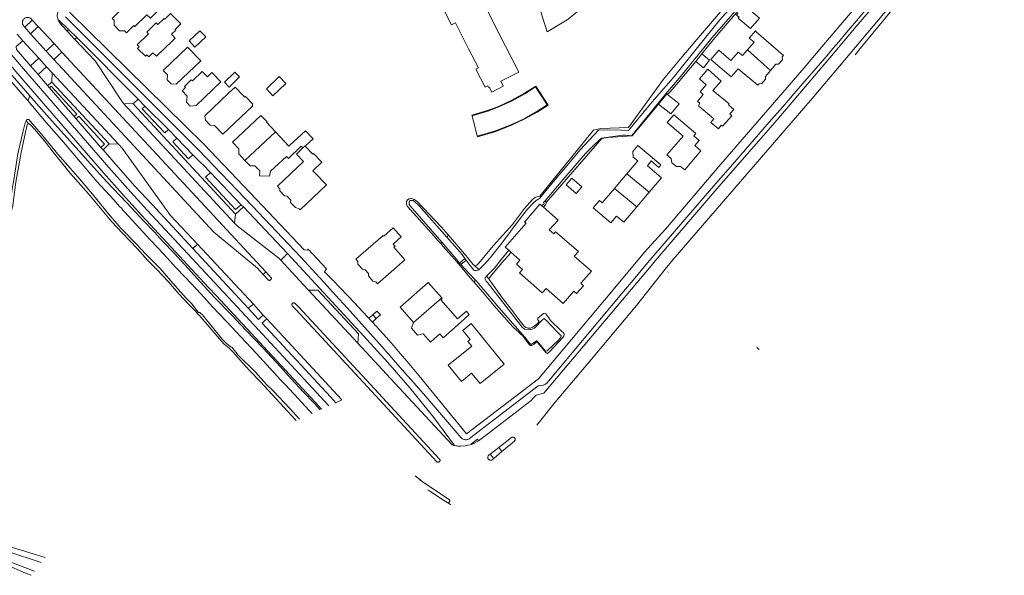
# Model space of a CAD drawing. Header units: metres. Extents: x 89888 to 94270, y 464165 to 468904.
# Tile 86 of 256: x 92212 to 92551, y 465511 to 465703. Entities that reach past the tile are written whole.
import ezdxf

# ---------------------------------------------------------------- set-up
doc = ezdxf.new("R2010")
doc.units = ezdxf.units.M
for name, color, linetype, lineweight in [('B_BEBOUWINGSGRENS_0', 251, 'CONTINUOUS', 13), ('B_TUSSENMUUR_0', 251, 'CONTINUOUS', 13), ('G_GRENS_ALGEMEEN_0', 251, 'CONTINUOUS', 13), ('K_KUNSTWERKGRENS_0', 251, 'CONTINUOUS', 13), ('K_KUNSTWERKGRENS_1', 251, 'CONTINUOUS', 13), ('T_CULTUURGRENS_0', 251, 'CONTINUOUS', 13), ('T_HEK_0', 251, 'CONTINUOUS', 13), ('V_WEGGRENS_0', 251, 'CONTINUOUS', 13), ('W_WALBESCHERMING_LIJN_0', 251, 'CONTINUOUS', 13), ('W_WATERGRENS_0', 251, 'CONTINUOUS', 13)]:
    doc.layers.add(name, color=color, linetype=linetype, lineweight=lineweight)

msp = doc.modelspace()

# ---------------------------------------------------------------- linework, layer by layer
at = {"layer": 'B_BEBOUWINGSGRENS_0'}
for p, q in [((92249.16, 465698.13), (92251.67, 465700.59)), ((92272.72, 465693.13), (92276.43, 465696.66)), ((92462.56, 465692.2), (92460.84, 465690.25)), ((92444.83, 465688.23), (92446.91, 465690.82)), ((92282.92, 465681.08), (92284.53, 465679.45)), ((92313.18, 465656.34), (92310.61, 465659.11)), ((92446.6, 465657.47), (92444.48, 465659.29)), ((92402.19, 465648.06), (92400.25, 465645.75)), ((92421.11, 465649.62), (92416.85, 465644.58)), ((92424.59, 465638.22), (92428.85, 465643.26)), ((92391.94, 465638.52), (92392.45, 465638.08)), ((92381.32, 465622.63), (92380.59, 465623.27)), ((92328.06, 465620.19), (92328.7, 465619.47)), ((92370.71, 465577.45), (92378.98, 465584.16))]:
    msp.add_line(p, q, dxfattribs=at)
for points in [[(92404.57, 465750), (92404.51, 465750.07), (92393.74, 465759.65), (92389.59, 465763.12), (92384.6, 465767.11), (92377.4, 465772.53), (92377.04, 465772.8), (92367.56, 465780.14), (92362.64, 465764.86), (92378.96, 465750), (92403.2, 465727.92), (92393.82, 465717.62), (92389.25, 465712.6), (92393.78, 465698.43), (92400.61, 465702.6), (92405.7, 465706.55), (92410.2, 465710.59), (92415.4, 465716.09), (92419.13, 465720.74)], [(92251.67, 465700.59), (92252.04, 465700.21), (92256.2, 465704.32), (92257.43, 465703.12), (92260, 465705.63), (92260.02, 465705.65), (92258.48, 465707.23), (92259.5, 465708.25), (92259.24, 465708.51), (92260.98, 465710.19), (92256.53, 465714.7), (92253.75, 465711.94), (92253.53, 465712.16), (92250.49, 465709.15), (92250.13, 465709.51), (92247.03, 465706.44), (92247.38, 465706.1), (92244.32, 465703.06), (92244.91, 465702.44), (92244.91, 465700.67), (92246.75, 465698.78), (92248.54, 465698.75), (92249.16, 465698.13)], [(92358.54, 465705.33), (92360.85, 465700.78), (92362.21, 465701.48), (92366.75, 465692.63), (92370.15, 465686), (92369.27, 465685.55), (92372.43, 465679.35), (92373.32, 465679.81), (92373.62, 465679.23), (92373.88, 465679.37), (92374.73, 465677.72), (92378.69, 465679.75), (92377.85, 465681.4), (92384.06, 465684.58), (92377.19, 465697.98), (92372.65, 465706.84)], [(92461.1, 465707.34), (92461.35, 465707.15), (92461.62, 465707.43), (92466.73, 465703.16), (92463.66, 465699.53), (92459.38, 465703.13), (92459.73, 465703.48), (92458.8, 465704.17), (92459.26, 465704.79), (92458.99, 465705.03)], [(92267.82, 465701.15), (92264.28, 465704.73), (92262.33, 465702.8), (92262.1, 465703.04), (92259.98, 465700.95), (92259.44, 465701.5), (92256.17, 465698.27), (92256.73, 465697.7), (92252.87, 465693.91), (92253.54, 465693.24), (92253.02, 465692.73), (92255.7, 465690.02), (92256.2, 465690.52), (92256.86, 465689.85), (92258.27, 465691.24), (92259.45, 465690.04)], [(92259.45, 465690.04), (92260.96, 465691.53), (92261.04, 465691.45), (92265.95, 465696.3), (92264.69, 465697.59), (92266.1, 465698.98), (92265.86, 465699.21), (92267.82, 465701.15)], [(92276.43, 465696.66), (92274.38, 465698.82), (92270.67, 465695.28), (92272.72, 465693.13)], [(92470.55, 465685.17), (92472.34, 465687.26), (92473.31, 465687.34), (92474.62, 465688.81), (92474.54, 465689.8), (92474.96, 465690.32), (92465.64, 465698.47), (92465.31, 465698.76), (92463.2, 465696.28), (92464.87, 465694.85), (92462.56, 465692.2)], [(92266.31, 465680.41), (92274.74, 465688.45), (92270.21, 465693.21), (92261.77, 465685.18)], [(92460.84, 465690.25), (92459.41, 465691.39), (92458.71, 465690.59), (92456.93, 465688.57), (92455.33, 465689.92), (92452.71, 465692.12), (92450.01, 465688.88), (92457.05, 465682.96), (92459.42, 465685.71), (92466.16, 465680.05), (92466.61, 465680.55), (92467.57, 465680.63), (92468.85, 465682.13), (92468.79, 465683.11), (92470.55, 465685.17)], [(92446.91, 465690.82), (92449.61, 465688.64), (92447.53, 465686.06), (92444.83, 465688.23)], [(92261.77, 465685.18), (92263.29, 465683.59), (92263.19, 465681.95), (92264.57, 465680.5), (92266.31, 465680.41)], [(92448.93, 465685.59), (92446.11, 465682.23), (92448.37, 465680.2), (92446.29, 465677.74), (92447.39, 465676.92), (92445.47, 465674.43), (92446.27, 465673.9), (92445.72, 465673.06), (92445.93, 465672.87), (92445.88, 465672.81), (92451.08, 465668.48)], [(92451.08, 465668.48), (92450.05, 465667.25), (92452.63, 465665.11), (92453.62, 465666.3), (92454.07, 465665.96), (92457.2, 465669.57), (92456.49, 465670.2), (92457.87, 465671.75), (92456.07, 465673.32), (92456.36, 465673.68), (92450.74, 465678.23), (92453.6, 465681.46), (92448.93, 465685.59)], [(92273.09, 465673.1), (92281.61, 465681.27), (92278.56, 465684.45), (92277.01, 465682.96), (92275.25, 465684.8), (92271.85, 465681.55), (92271.47, 465681.95), (92269.09, 465679.67), (92269.47, 465679.26), (92268.28, 465678.12)], [(92284.53, 465679.45), (92288.07, 465682.94), (92286.47, 465684.57), (92282.92, 465681.08)], [(92303.96, 465680.7), (92301.7, 465683.05), (92297.27, 465678.79)], [(92292.35, 465673.23), (92292.62, 465673.5), (92290.07, 465676.19), (92289.79, 465675.93), (92289.6, 465676.14), (92286.51, 465679.38), (92284.25, 465677.28), (92276.08, 465669.54), (92276.31, 465668.03), (92277.97, 465666.28), (92279.39, 465666.24), (92279.53, 465666.09), (92282.29, 465663.17)], [(92297.27, 465678.79), (92299.53, 465676.44), (92303.96, 465680.7)], [(92268.28, 465678.12), (92270.05, 465676.28), (92269.76, 465674.27), (92271.07, 465672.9), (92273.09, 465673.1)], [(92432.05, 465673.59), (92434.93, 465677.09), (92435.17, 465676.89)], [(92435.17, 465676.89), (92439.09, 465673.67), (92436.21, 465670.17), (92432.05, 465673.59)], [(92282.29, 465663.17), (92292.62, 465672.94), (92292.35, 465673.23)], [(92300.35, 465664.07), (92297.36, 465667.3), (92297.51, 465667.46), (92295.36, 465669.67), (92285.59, 465660.49), (92287.81, 465658.14), (92287.77, 465656.41), (92289.9, 465654.21)], [(92444.48, 465659.29), (92445.97, 465661.04), (92444.14, 465662.6), (92444.86, 465663.43), (92437.25, 465669.93), (92434.98, 465667.26), (92440.45, 465662.59), (92434.94, 465656.12), (92436.42, 465654.86), (92436.64, 465653.42), (92438.16, 465652.12), (92439.61, 465652.13), (92441.02, 465650.93), (92446.6, 465657.47)], [(92310.61, 465659.11), (92313.3, 465661.61), (92310.71, 465664.41), (92305.37, 465659.46), (92304.97, 465659.08), (92300.35, 465664.07)], [(92289.9, 465654.21), (92291.69, 465652.35), (92293.24, 465652.39), (92295.01, 465650.64), (92294.91, 465648.91), (92298.35, 465648.83), (92298.72, 465650.51), (92304.22, 465655.49), (92304.86, 465654.81), (92309.2, 465659.11), (92309.83, 465658.53)], [(92309.83, 465658.53), (92307.59, 465656.33), (92310.03, 465653.78), (92301.1, 465645.3), (92301.92, 465644.45), (92301.84, 465643.68), (92303.5, 465641.97), (92304.36, 465641.9), (92305, 465641.22), (92305.65, 465640.55), (92305.6, 465639.73), (92307.25, 465638.04), (92308.48, 465637.59), (92308.9, 465637.16), (92317.9, 465645.76), (92314.06, 465649.77), (92313.21, 465650.66), (92316.32, 465653.63), (92313.47, 465656.62), (92313.18, 465656.34)], [(92428.25, 465652.32), (92429.51, 465654), (92432.1, 465651.78), (92432.88, 465652.66), (92427.8, 465656.91), (92424.95, 465659.32), (92423.21, 465657.25), (92423.37, 465655.32), (92424.88, 465654.09), (92421.11, 465649.62)], [(92428.85, 465643.26), (92433.07, 465648.25), (92428.25, 465652.32)], [(92400.25, 465645.75), (92403.72, 465642.84), (92405.66, 465645.15), (92402.19, 465648.06)], [(92416.85, 465644.58), (92412.62, 465639.58), (92411.7, 465640.36), (92409.6, 465637.88), (92415.67, 465632.74), (92417.6, 465635.03), (92420.11, 465632.92), (92424.59, 465638.22)], [(92386.49, 465632.56), (92385.95, 465632.99), (92391.29, 465639.09), (92391.94, 465638.52)], [(92392.45, 465638.08), (92397.49, 465633.66), (92394.47, 465630.29), (92396.06, 465628.98)], [(92328.7, 465619.47), (92328.73, 465618.51), (92330.32, 465616.73), (92331.2, 465616.61), (92332.39, 465615.26), (92332.34, 465614.45), (92333.89, 465612.68), (92334.83, 465612.48), (92335.49, 465611.73), (92344.88, 465619.98), (92341.08, 465624.31), (92341.48, 465624.66), (92340.8, 465625.43), (92343.6, 465627.89), (92340.87, 465631.01), (92337.6, 465628.14), (92337.38, 465628.38), (92328.06, 465620.19)], [(92380.59, 465623.27), (92379.32, 465624.4), (92386.49, 465632.56)], [(92396.06, 465628.98), (92396.68, 465629.68), (92404.49, 465622.81), (92403.1, 465621.24), (92408.96, 465616.09), (92405.29, 465611.92), (92406.27, 465611.06), (92403.9, 465608.36), (92402.97, 465609.17), (92399.32, 465605.02), (92393.45, 465610.18), (92392.06, 465608.6), (92384.21, 465615.5), (92385.25, 465616.69), (92383.19, 465618.5), (92384.42, 465619.91), (92381.32, 465622.63)], [(92357.56, 465606.94), (92352.92, 465612.21), (92343.24, 465603.7), (92347.81, 465598.46)], [(92347.81, 465598.46), (92347.09, 465596.51), (92349.16, 465594.12), (92351.05, 465594.53), (92351.21, 465594.56), (92351.31, 465594.45), (92353.68, 465591.71), (92356.87, 465594.51), (92358.03, 465593.19), (92363.96, 465598.41), (92366.97, 465601.19), (92366, 465602.29), (92363, 465599.65), (92357.18, 465606.26), (92357.73, 465606.74), (92357.56, 465606.94)], [(92378.98, 465584.16), (92367.66, 465598.1), (92364.74, 465595.73), (92367.32, 465592.54), (92366.55, 465591.92), (92367.83, 465590.35), (92359.71, 465583.77), (92364.27, 465578.15), (92367.81, 465581.03), (92370.71, 465577.45)]]:
    msp.add_lwpolyline(points, dxfattribs=at)
at = {"layer": 'B_TUSSENMUUR_0'}
for p, q in [((92462.56, 465692.2), (92470.55, 465685.17)), ((92289.9, 465654.21), (92300.35, 465664.07)), ((92428.85, 465643.26), (92421.11, 465649.62)), ((92416.85, 465644.58), (92424.59, 465638.22)), ((92357.56, 465606.94), (92347.81, 465598.46))]:
    msp.add_line(p, q, dxfattribs=at)
msp.add_lwpolyline([(92309.83, 465658.53), (92310.54, 465659.19), (92310.61, 465659.11)], dxfattribs=at)
at = {"layer": 'G_GRENS_ALGEMEEN_0'}
for p, q in [((92393.4, 465639.67), (92393.42, 465639.36)), ((92332.5, 465599.88), (92333.88, 465601.12)), ((92335.05, 465599.79), (92333.68, 465598.59))]:
    msp.add_line(p, q, dxfattribs=at)
for points in [[(92391.19, 465641.86), (92409.68, 465664.59), (92412.26, 465665.23), (92421.77, 465665.52), (92431.37, 465678.84), (92433.78, 465682.15), (92440.03, 465689.69), (92446.42, 465697.23), (92453.29, 465705.34)], [(92458.99, 465705.03), (92457.01, 465702.87), (92450.86, 465695.64), (92446.91, 465690.82)], [(92444.83, 465688.23), (92438.77, 465680.99), (92436.01, 465677.84), (92435.17, 465676.89)], [(92369.76, 465662.56), (92369.82, 465662.34), (92376.1, 465664.18), (92381.32, 465666.21), (92385.91, 465668.37), (92390.32, 465670.84), (92394.12, 465673.22), (92389.86, 465679.77), (92386.02, 465677.32), (92381.61, 465674.93), (92377.09, 465672.8), (92373.59, 465671.5), (92367.93, 465669.72), (92367.99, 465669.48)], [(92432.05, 465673.59), (92423.03, 465662.6), (92414.64, 465662.04), (92412.52, 465661.73), (92393.4, 465639.67)], [(92357.17, 465625.6), (92356.23, 465626.67), (92354.03, 465629.15), (92345.66, 465638.48), (92345.38, 465639.24), (92345.39, 465640.04), (92345.74, 465640.67), (92346.39, 465640.98), (92347.15, 465641.07), (92348, 465640.75)], [(92368.76, 465618.01), (92369.18, 465617.98), (92369.57, 465618.16), (92370.32, 465618.87), (92375.21, 465624.81), (92381.88, 465632.2), (92385.94, 465637.64), (92388.73, 465640.78), (92389.64, 465641.49), (92390.42, 465641.82), (92391.19, 465641.86)], [(92348, 465640.75), (92348.97, 465640.2), (92357.42, 465631.29), (92359.86, 465628.43)], [(92393.42, 465639.36), (92393.21, 465638.9), (92392.45, 465638.08)], [(92359.86, 465628.43), (92365.32, 465622.04), (92368.32, 465618.35), (92368.76, 465618.01)], [(92368.54, 465612.39), (92368.2, 465612.79), (92366.1, 465615.16), (92364.02, 465617.79), (92361.9, 465620.23), (92358.06, 465624.58), (92357.17, 465625.6)], [(92381.32, 465622.63), (92380.63, 465621.65), (92378.84, 465619.73)], [(92378.84, 465619.73), (92374.66, 465614.77), (92373.87, 465613.72), (92373.84, 465613.54), (92373.88, 465613.34)], [(92378.44, 465606.82), (92381.43, 465602.99), (92384.5, 465598.92), (92385.37, 465597.8), (92385.98, 465597.07), (92386.39, 465596.73), (92386.91, 465596.57), (92387.27, 465596.52), (92387.98, 465596.54), (92388.89, 465596.89), (92390.23, 465597.91), (92391.02, 465598.79), (92390.93, 465599.06), (92390.61, 465599.31), (92390.44, 465599.59), (92390.54, 465599.88), (92392.45, 465601.59), (92392.87, 465601.66), (92393.29, 465601.45), (92394.36, 465600.02), (92394.94, 465599.15), (92398.6, 465595.57), (92399.4, 465594.83), (92399.62, 465594.51), (92399.62, 465594.16), (92399.49, 465593.82), (92399.19, 465593.33), (92394.57, 465588.33), (92394.15, 465587.96), (92393.92, 465587.82), (92393.68, 465587.84), (92393.46, 465588.02), (92390.44, 465591.51), (92390.29, 465591.69), (92389.97, 465591.64), (92389.25, 465591.03), (92388.54, 465590.57), (92388.22, 465590.48), (92387.95, 465590.58), (92387.65, 465590.75), (92385.21, 465594.03), (92384.64, 465594.47), (92384, 465595.1), (92383.18, 465595.8), (92382.12, 465596.85), (92380.79, 465598.26), (92375.59, 465604.18), (92371.52, 465608.95), (92368.54, 465612.39)], [(92373.88, 465613.34), (92373.92, 465613.15), (92374.71, 465611.92), (92378.44, 465606.82)]]:
    msp.add_lwpolyline(points, dxfattribs=at)
at = {"layer": 'K_KUNSTWERKGRENS_0'}
msp.add_line((92335.05, 465599.79), (92333.88, 465601.12), dxfattribs=at)
msp.add_lwpolyline([(92333.88, 465601.12), (92335.28, 465602.38), (92336.48, 465601.06), (92335.05, 465599.79)], dxfattribs=at)
at = {"layer": 'K_KUNSTWERKGRENS_1'}
for p, q in [((92365.52, 465620.48), (92363.61, 465618.9)), ((92363.61, 465618.9), (92364.12, 465618.35)), ((92364.12, 465618.35), (92365.95, 465619.91)), ((92365.95, 465619.91), (92365.52, 465620.48))]:
    msp.add_line(p, q, dxfattribs=at)
at = {"layer": 'T_CULTUURGRENS_0'}
for p, q in [((92215.25, 465674.77), (92215.93, 465676.45)), ((92215.53, 465666.84), (92214.66, 465667.79)), ((92391.19, 465641.86), (92391.66, 465641.79)), ((92393.06, 465640.31), (92393.4, 465639.67)), ((92359.86, 465628.43), (92359.27, 465627.78)), ((92357.58, 465626.02), (92357.17, 465625.6)), ((92368.76, 465618.01), (92370.29, 465616.66)), ((92372.92, 465614.35), (92373.88, 465613.34)), ((92369.17, 465612.97), (92368.54, 465612.39)), ((92323.2, 465571.79), (92321.14, 465570.86))]:
    msp.add_line(p, q, dxfattribs=at)
for points in [[(92215.53, 465666.84), (92215.41, 465666.79), (92215.19, 465666.64), (92215.09, 465666.47), (92214.53, 465663.93), (92213.04, 465656.91), (92211.21, 465646.73), (92210.09, 465638.8), (92209.57, 465636.31), (92209.14, 465634.88), (92206.64, 465628.36), (92204, 465623.07), (92203.05, 465621.64), (92202.69, 465621.19), (92202.32, 465620.79), (92201.83, 465620.42), (92201.15, 465620.09), (92200.71, 465619.97), (92199.16, 465619.66), (92186.79, 465618.59)], [(92295.09, 465578.12), (92291.63, 465581.84), (92289.05, 465584.6), (92285.88, 465588.24), (92284.47, 465589.56), (92282.78, 465591), (92281.81, 465591.97), (92278.94, 465595.35), (92276.28, 465598.5), (92275.38, 465599.46), (92274.7, 465600.28), (92274.29, 465600.83), (92273.82, 465601.25), (92273.21, 465601.97), (92270.75, 465604.55), (92267.02, 465608.42), (92263.59, 465612.39), (92259.57, 465616.64), (92256.45, 465619.87), (92252.8, 465623.85), (92247.84, 465629.14), (92244.13, 465633.1), (92240.7, 465637.25), (92236.16, 465642.68), (92229.99, 465649.69), (92224.48, 465656.41), (92220.84, 465661.08), (92217.61, 465664.94), (92216.17, 465666.48), (92215.73, 465666.82), (92215.53, 465666.84)], [(92307.51, 465564.7), (92307.35, 465564.87), (92295.09, 465578.12)], [(92205.16, 465517.39), (92205.14, 465518.12), (92205.38, 465519.26), (92205.86, 465520.33), (92206.71, 465521.07), (92207.83, 465521.39), (92208.87, 465521.37), (92221.2, 465517.6), (92221.2, 465517.6)], [(92216.43, 465511.47), (92216.42, 465511.47), (92214.43, 465512.23), (92206.86, 465515.59), (92205.79, 465516.35), (92205.38, 465516.95), (92205.16, 465517.39)]]:
    msp.add_lwpolyline(points, dxfattribs=at)
at = {"layer": 'T_HEK_0'}
msp.add_line((92466.66, 465589.11), (92465.77, 465589.87), dxfattribs=at)
at = {"layer": 'V_WEGGRENS_0'}
for p, q in [((92214.2, 465700.06), (92216.8, 465702.49)), ((92218.88, 465700.29), (92216.8, 465702.49)), ((92214.2, 465700.06), (92216.23, 465697.77)), ((92216.23, 465697.77), (92218.88, 465700.29)), ((92218.88, 465700.29), (92224.31, 465694.41)), ((92228.79, 465698.71), (92229.26, 465699.19)), ((92231.47, 465695.83), (92228.79, 465698.71)), ((92232.09, 465696.46), (92229.26, 465699.19)), ((92213.61, 465695.38), (92211.56, 465697.68)), ((92213.61, 465695.38), (92219.04, 465689.37)), ((92221.58, 465691.81), (92216.23, 465697.77)), ((92231.47, 465695.83), (92232.09, 465696.46)), ((92232.09, 465696.46), (92253.18, 465675.32)), ((92224.31, 465694.41), (92221.58, 465691.81)), ((92221.58, 465691.81), (92224.24, 465688.89)), ((92226.99, 465691.49), (92224.31, 465694.41)), ((92501.39, 465692.67), (92499.67, 465690.56)), ((92219.04, 465689.37), (92216.2, 465686.68)), ((92221.71, 465686.43), (92219.04, 465689.37)), ((92224.24, 465688.89), (92226.99, 465691.49)), ((92226.99, 465691.49), (92297.09, 465615.87)), ((92216.2, 465686.68), (92218.78, 465683.72)), ((92218.78, 465683.72), (92221.71, 465686.43)), ((92221.71, 465686.43), (92223.7, 465684.29)), ((92222.02, 465679.98), (92218.78, 465683.72)), ((92223.7, 465684.29), (92223.48, 465681.17)), ((92246.39, 465659.79), (92223.7, 465684.29)), ((92223.48, 465681.17), (92222.02, 465679.98)), ((92222.02, 465679.98), (92222.72, 465679.14)), ((92222.72, 465679.14), (92223.27, 465679.68)), ((92231.2, 465669.33), (92222.72, 465679.14)), ((92223.48, 465681.17), (92243.22, 465659.86)), ((92253.18, 465675.32), (92251.43, 465673.66)), ((92255.54, 465672.91), (92253.18, 465675.32)), ((92286.34, 465632.63), (92248.14, 465673.8)), ((92251.43, 465673.66), (92248.14, 465673.8)), ((92251.43, 465673.66), (92286.6, 465635.75)), ((92255.54, 465672.91), (92263.58, 465664.78)), ((92231.2, 465669.33), (92231.88, 465668.54)), ((92231.88, 465668.54), (92232.78, 465669.37)), ((92240.42, 465658.66), (92231.88, 465668.54)), ((92373.67, 465671.29), (92367.99, 465669.48)), ((92367.99, 465669.48), (92369.76, 465662.56)), ((92266.45, 465661.87), (92263.58, 465664.78)), ((92266.45, 465661.87), (92272, 465656.17)), ((92240.42, 465658.66), (92241.12, 465657.86)), ((92241.12, 465657.86), (92243.22, 465659.86)), ((92243.22, 465659.86), (92246.39, 465659.79)), ((92278.05, 465649.99), (92288.62, 465638.97)), ((92286.6, 465635.75), (92289.37, 465638.21)), ((92289.37, 465638.21), (92288.62, 465638.97)), ((92289.37, 465638.21), (92304.52, 465622.18)), ((92286.34, 465632.63), (92286.6, 465635.75)), ((92273.55, 465625.38), (92271.95, 465623.87)), ((92273.55, 465625.38), (92292.78, 465604.8)), ((92291.02, 465603.32), (92271.95, 465623.87)), ((92304.52, 465622.18), (92302.2, 465619.94)), ((92297.09, 465615.87), (92296.14, 465614.97)), ((92435.36, 465615.91), (92435.2, 465615.7)), ((92280.02, 465607.73), (92277.42, 465610.53)), ((92286.11, 465601.17), (92280.02, 465607.73)), ((92328.75, 465591.29), (92311.75, 465609.62)), ((92291.02, 465603.32), (92292.78, 465604.8)), ((92292.78, 465604.8), (92296.16, 465600.95)), ((92297.37, 465599.66), (92296.16, 465600.95)), ((92297.37, 465599.66), (92323.2, 465571.79)), ((92321.14, 465570.86), (92321.14, 465570.86)), ((92323.2, 465571.79), (92323.2, 465571.79)), ((92316.25, 465568.65), (92316.25, 465568.65)), ((92318.73, 465569.81), (92318.76, 465569.78)), ((92366.5, 465556.22), (92367.73, 465556.51)), ((92367.74, 465556.73), (92367.73, 465556.51)), ((92377.2, 465555.42), (92374.13, 465553.12)), ((92374.13, 465553.12), (92375.38, 465551.62)), ((92375.38, 465551.62), (92378.23, 465554.1)), ((92377.2, 465555.42), (92378.23, 465554.1)), ((92349.99, 465544.44), (92349.79, 465544.19)), ((92357.22, 465537.92), (92359.68, 465536.4))]:
    msp.add_line(p, q, dxfattribs=at)
for points in [[(92547.12, 465771), (92547.27, 465770.59), (92547.4, 465770.17), (92547.5, 465769.74), (92547.59, 465769.31), (92547.65, 465768.88), (92547.69, 465768.44), (92547.71, 465768.01), (92547.7, 465767.57), (92547.67, 465767.13), (92547.62, 465766.7), (92547.54, 465766.26), (92547.45, 465765.84), (92547.32, 465765.41), (92547.18, 465765), (92535.33, 465750), (92529.35, 465742.42), (92511.56, 465720.65), (92500, 465707.1), (92487.49, 465692.42)], [(92489.95, 465690.3), (92491.97, 465692.66), (92493.98, 465695.03), (92495.99, 465697.39), (92498, 465699.76), (92500, 465702.14), (92503.83, 465706.69), (92507.66, 465711.25), (92511.47, 465715.83), (92515.27, 465720.41), (92519.07, 465725), (92520.4, 465726.77), (92528.65, 465736.78), (92536.27, 465746.12), (92539.37, 465750), (92547.34, 465759.98), (92547.81, 465760.59), (92548.28, 465761.22), (92548.74, 465761.85), (92549.19, 465762.48), (92549.63, 465763.12)], [(92490.89, 465689.49), (92500, 465700.22), (92520.22, 465724.04), (92537.43, 465745.17), (92541.28, 465750), (92547.03, 465757.23), (92547.72, 465758.02), (92548.38, 465758.82), (92549.03, 465759.64), (92549.66, 465760.47), (92550.28, 465761.32), (92550.87, 465762.18)], [(92494.23, 465686.61), (92524.76, 465722.95), (92530.91, 465730.09), (92539.96, 465739.29)], [(92531.83, 465729.31), (92512.2, 465705.93), (92501.39, 465692.67)], [(92293.91, 465640.72), (92275.85, 465659.67), (92229.67, 465705.1), (92230.78, 465709)], [(92225.9, 465702.15), (92225.76, 465702.44), (92225.65, 465702.74), (92225.55, 465703.04), (92225.47, 465703.35), (92225.4, 465703.66), (92225.35, 465703.98), (92225.32, 465704.28), (92225.67, 465705.5)], [(92213.97, 465702.92), (92213.83, 465702.77), (92213.71, 465702.61), (92213.61, 465702.45), (92213.53, 465702.26), (92213.46, 465702.08), (92213.43, 465701.88), (92213.41, 465701.68), (92213.41, 465701.48), (92213.43, 465701.29), (92213.48, 465701.09), (92213.55, 465700.91), (92213.64, 465700.73), (92213.74, 465700.56), (92213.87, 465700.41), (92214.2, 465700.06)], [(92216.8, 465702.49), (92216.48, 465702.87), (92216.33, 465703.01), (92216.17, 465703.12), (92216, 465703.22), (92215.82, 465703.3), (92215.62, 465703.36), (92215.43, 465703.39), (92215.23, 465703.41), (92215.03, 465703.4), (92214.84, 465703.37), (92214.65, 465703.32), (92214.46, 465703.25), (92214.28, 465703.16), (92214.12, 465703.05), (92213.97, 465702.92)], [(92229.26, 465699.19), (92226.1, 465702.32), (92225.92, 465702.3), (92225.9, 465702.15)], [(92225.9, 465702.15), (92226.06, 465701.83), (92226.25, 465701.52), (92226.46, 465701.21), (92226.69, 465700.92), (92226.93, 465700.65), (92227.19, 465700.4), (92227.47, 465700.15), (92228.79, 465698.71)], [(92228.22, 465703.64), (92273.8, 465657.92), (92292.54, 465638.47), (92308.96, 465621.04), (92313.01, 465616.66), (92317.05, 465612.27), (92321.07, 465607.87), (92325.08, 465603.45), (92329.07, 465599.02), (92333.05, 465594.57), (92337.01, 465590.11), (92340.96, 465585.64), (92344.89, 465581.15), (92348.8, 465576.66), (92352.71, 465572.14), (92364.16, 465558.77), (92364.33, 465558.62), (92364.52, 465558.48), (92364.72, 465558.37), (92364.93, 465558.28), (92365.14, 465558.2), (92365.37, 465558.15), (92365.59, 465558.12), (92365.82, 465558.11), (92366.05, 465558.13), (92366.27, 465558.16), (92366.5, 465558.22), (92366.71, 465558.3), (92366.92, 465558.4), (92367.11, 465558.52)], [(92193.95, 465700.05), (92198.59, 465695.98), (92204.22, 465689.85), (92210.73, 465682.47), (92215.93, 465676.45)], [(92277.42, 465610.53), (92254.44, 465635.29), (92247.78, 465642.54), (92241.27, 465649.92), (92211.8, 465684.02), (92206, 465690.83), (92200.33, 465697.75), (92199.4, 465698.92)], [(92318.73, 465569.81), (92288.67, 465602.2), (92256.28, 465637.13), (92249.66, 465644.37), (92243.17, 465651.72), (92213.81, 465685.68), (92207.81, 465692.72), (92201.95, 465699.89), (92201.41, 465700.55)], [(92216.2, 465686.68), (92211.35, 465692.33), (92211.32, 465693.36), (92213.61, 465695.38)], [(92248.14, 465673.8), (92247.31, 465674.87), (92238.39, 465688.43), (92231.47, 465695.83)], [(92487.49, 465692.42), (92482.06, 465686.06), (92453.47, 465652.88), (92434.4, 465630.55), (92428.37, 465623.94), (92427.33, 465622.7)], [(92296.14, 465614.97), (92294.21, 465617.13), (92279.22, 465629.53), (92224.24, 465688.89)], [(92489.95, 465690.3), (92486.16, 465685.88), (92482.37, 465681.46), (92478.56, 465677.06), (92474.74, 465672.66), (92470.92, 465668.27), (92455.92, 465651.09), (92450.91, 465645.39), (92445.95, 465639.65), (92429.76, 465620.64)], [(92490.89, 465689.49), (92472.05, 465667.29), (92452.05, 465644.41), (92430.9, 465619.67)], [(92494.23, 465686.61), (92484.19, 465674.67), (92436.92, 465620.04), (92434.32, 465616.76)], [(92223.27, 465679.68), (92232.08, 465670.14), (92231.2, 465669.33)], [(92369.76, 465662.56), (92376.02, 465664.39), (92381.22, 465666.41), (92385.83, 465668.55), (92390.19, 465671.03), (92393.82, 465673.29), (92389.79, 465679.49), (92386.12, 465677.12), (92381.7, 465674.74), (92377.15, 465672.58), (92373.67, 465671.29)], [(92215.93, 465676.45), (92217.44, 465674.7), (92224.45, 465666.74), (92230.88, 465659.66), (92236.87, 465652.99), (92242.43, 465646.81), (92249.15, 465639.73), (92255.31, 465633.19), (92258.83, 465629.54), (92261.68, 465626.31), (92265.58, 465622.29), (92270.35, 465616.98)], [(92263.58, 465664.78), (92262.35, 465663.63), (92254.62, 465671.98), (92255.54, 465672.91)], [(92232.78, 465669.37), (92241.67, 465659.8), (92240.42, 465658.66)], [(92272, 465656.17), (92270.52, 465654.79), (92265.1, 465660.64), (92266.45, 465661.87)], [(92271.95, 465623.87), (92257.98, 465638.98), (92252.09, 465645.38), (92246.32, 465651.88), (92241.12, 465657.86)], [(92246.39, 465659.79), (92247.65, 465658.39), (92264.32, 465635.25), (92273.55, 465625.38)], [(92278.05, 465649.99), (92275.51, 465652.63), (92274.74, 465653.36), (92272, 465656.17)], [(92288.62, 465638.97), (92286.7, 465637.36), (92276.38, 465648.47), (92278.05, 465649.99)], [(92332.5, 465599.88), (92330.06, 465602.51), (92327.61, 465605.13), (92325.15, 465607.74), (92322.66, 465610.32), (92320.17, 465612.9), (92317.65, 465615.45), (92317.25, 465615.88), (92317.9, 465616.92), (92311.68, 465623.61), (92311.41, 465623.37), (92310.3, 465623.39), (92293.91, 465640.72)], [(92302.2, 465619.94), (92301.85, 465620.23), (92301.54, 465620.56), (92287.28, 465631.71), (92286.79, 465632.14), (92286.34, 465632.63)], [(92304.52, 465622.18), (92330.8, 465593.77), (92338.98, 465584.63), (92346.52, 465575.93), (92354.81, 465565.77), (92361.92, 465556.13)], [(92427.33, 465622.7), (92413.43, 465606.14), (92390.81, 465579.11), (92366.08, 465560.16)], [(92393.6, 465577.56), (92403.01, 465588.81), (92403.51, 465589.42), (92419.46, 465608.45), (92423.87, 465613.7), (92428.3, 465618.93), (92429.76, 465620.64)], [(92311.75, 465609.62), (92309.93, 465611.53), (92306.06, 465615.7), (92302.2, 465619.94)], [(92430.9, 465619.67), (92429.45, 465617.96), (92392.67, 465574.12), (92390.01, 465573.5)], [(92270.35, 465616.98), (92274.66, 465612.27), (92279.49, 465607.08), (92285.43, 465600.92), (92290.16, 465595.81), (92296.21, 465589.62), (92301.98, 465583.25), (92305.93, 465578.95), (92310.04, 465574.51), (92313.63, 465570.69), (92315.79, 465568.44)], [(92296.14, 465614.97), (92297.9, 465613.07), (92297.97, 465613.01), (92298.06, 465612.96), (92298.15, 465612.92), (92298.25, 465612.91), (92298.35, 465612.92), (92298.44, 465612.95), (92298.53, 465613), (92298.61, 465613.06)], [(92298.61, 465613.06), (92298.82, 465613.25), (92298.89, 465613.32), (92298.95, 465613.41), (92298.99, 465613.5), (92299, 465613.6), (92298.99, 465613.71), (92298.95, 465613.8), (92298.89, 465613.85), (92297.09, 465615.87)], [(92390.26, 465563.11), (92391.18, 465564.32), (92396.48, 465571.02), (92407.84, 465584.42), (92424.48, 465604.32), (92434.32, 465616.76)], [(92328.75, 465591.29), (92328.91, 465594.53), (92314.95, 465609.6), (92311.75, 465609.62)], [(92356.78, 465551.48), (92356.85, 465551.39), (92356.9, 465551.28), (92356.93, 465551.17), (92356.94, 465551.06), (92356.94, 465550.95), (92356.91, 465550.84), (92356.87, 465550.73), (92356.81, 465550.63), (92356.74, 465550.54), (92356.65, 465550.47), (92356.55, 465550.41), (92356.44, 465550.38), (92356.33, 465550.35), (92356.21, 465550.35), (92356.1, 465550.37), (92355.99, 465550.4), (92355.89, 465550.46), (92355.8, 465550.53), (92330.53, 465577.88), (92307.48, 465602.8), (92306.18, 465604.12), (92306.12, 465604.23), (92306.07, 465604.34), (92306.04, 465604.47), (92306.04, 465604.59), (92306.06, 465604.71), (92306.11, 465604.83), (92306.17, 465604.93), (92306.26, 465605.02)], [(92306.26, 465605.02), (92306.36, 465605.1), (92306.47, 465605.15), (92306.59, 465605.18), (92306.71, 465605.19), (92306.84, 465605.17), (92306.96, 465605.14), (92307.07, 465605.08), (92307.16, 465604.99), (92308.46, 465603.67), (92331.56, 465578.68), (92356.78, 465551.48)], [(92316.25, 465568.65), (92314, 465571.08), (92286.11, 465601.17)], [(92296.16, 465600.95), (92295.41, 465600.33), (92294.54, 465599.5), (92291.02, 465603.32)], [(92321.14, 465570.86), (92319.25, 465572.9), (92295.82, 465598.18), (92296.67, 465598.98), (92297.37, 465599.66)], [(92333.68, 465598.59), (92333.09, 465599.23), (92332.5, 465599.88)], [(92366.08, 465560.16), (92350.27, 465579.57), (92347.96, 465582.33), (92345.62, 465585.08), (92343.27, 465587.81), (92340.9, 465590.53), (92338.51, 465593.23), (92336.1, 465595.91), (92333.68, 465598.59)], [(92361.92, 465556.13), (92361.58, 465556.18), (92361.32, 465556.27), (92361.08, 465556.41), (92341.44, 465577.55), (92328.75, 465591.29)], [(92367.11, 465558.52), (92390.72, 465576.66), (92392.25, 465576.83), (92392.5, 465576.9), (92392.74, 465577), (92392.97, 465577.11), (92393.19, 465577.25), (92393.4, 465577.4), (92393.6, 465577.56)], [(92370.2, 465557.68), (92373.4, 465560.18), (92388.26, 465571.61), (92389.11, 465572.5), (92389.93, 465573.41), (92390.01, 465573.5)], [(92367.73, 465556.51), (92367.81, 465556.53), (92367.97, 465556.57), (92370.2, 465557.68)], [(92370.2, 465557.68), (92369.77, 465558.29), (92367.74, 465556.73)], [(92378.23, 465554.1), (92382.48, 465557.66), (92382.58, 465557.75), (92382.65, 465557.86), (92382.71, 465557.98), (92382.75, 465558.11), (92382.76, 465558.24), (92382.75, 465558.37), (92382.72, 465558.5), (92382.66, 465558.62), (92382.59, 465558.73), (92382.49, 465558.83), (92382.39, 465558.9), (92382.27, 465558.96), (92382.14, 465559), (92382.01, 465559.01), (92381.88, 465559), (92381.75, 465558.97), (92381.63, 465558.91), (92381.52, 465558.84), (92377.2, 465555.42)], [(92366.5, 465556.22), (92365.54, 465556), (92363.96, 465555.87), (92363.55, 465555.88), (92363.13, 465555.91), (92362.73, 465555.96), (92362.32, 465556.03), (92361.92, 465556.13)], [(92374.13, 465553.12), (92373.7, 465552.77), (92373.6, 465552.67), (92373.51, 465552.55), (92373.44, 465552.42), (92373.39, 465552.28), (92373.37, 465552.13), (92373.36, 465551.98), (92373.38, 465551.84), (92373.42, 465551.69), (92373.48, 465551.56), (92373.56, 465551.43), (92373.66, 465551.32), (92373.78, 465551.23), (92373.9, 465551.15), (92374.04, 465551.1), (92374.18, 465551.06), (92374.33, 465551.05), (92374.48, 465551.05), (92374.62, 465551.09), (92374.76, 465551.14), (92374.89, 465551.21), (92375.01, 465551.3), (92375.38, 465551.62)], [(92348.44, 465545.73), (92348.45, 465545.73), (92349.99, 465544.44)], [(92359.68, 465536.4), (92359.8, 465536.43), (92359.92, 465536.47), (92360.02, 465536.54), (92360.12, 465536.63), (92360.19, 465536.73), (92360.25, 465536.84), (92360.28, 465536.96), (92360.29, 465537.09), (92360.27, 465537.21), (92360.24, 465537.33), (92360.18, 465537.44), (92360.1, 465537.54), (92350.97, 465543.63), (92349.99, 465544.44)], [(92352.67, 465540.88), (92352.87, 465540.79), (92353.34, 465540.53), (92357.22, 465537.92)], [(92359.68, 465536.4), (92360.59, 465535.84), (92360.6, 465535.83)]]:
    msp.add_lwpolyline(points, dxfattribs=at)
at = {"layer": 'W_WALBESCHERMING_LIJN_0'}
msp.add_line((92450.43, 465696.44), (92458.39, 465705.53), dxfattribs=at)
msp.add_lwpolyline([(92399.13, 465647.57), (92406.92, 465656.54), (92410.04, 465659.71), (92412.41, 465661.89), (92419.6, 465662.92), (92420.7, 465662.89), (92421.99, 465662.77), (92422.52, 465662.66), (92422.79, 465662.7), (92423.03, 465662.86), (92434.57, 465677.14), (92439.82, 465683.25), (92450.43, 465696.44)], dxfattribs=at)
at = {"layer": 'W_WATERGRENS_0'}
for p, q in [((92393.06, 465640.31), (92399.13, 465647.57)), ((92357.58, 465626.02), (92362.46, 465620.38)), ((92362.46, 465620.38), (92363.61, 465618.9)), ((92367.66, 465617.6), (92365.95, 465619.91))]:
    msp.add_line(p, q, dxfattribs=at)
for points in [[(92461.27, 465711.71), (92453.12, 465702.53)], [(92453.12, 465702.53), (92445.87, 465693.57), (92437.06, 465682.6), (92429.8, 465674.38), (92428.68, 465673), (92421.73, 465664.44), (92419.23, 465664.64), (92414.36, 465664.7), (92411.36, 465664.59), (92405.13, 465657.79), (92399.93, 465651.62), (92397.14, 465648.36), (92391.66, 465641.79)], [(92215.25, 465674.77), (92214.12, 465676.12), (92206.85, 465684.52)], [(92269.46, 465613.96), (92266.19, 465617.39), (92263.05, 465620.79), (92260.03, 465623.99), (92257.18, 465627.02), (92252.56, 465632.17), (92248.46, 465636.52), (92247.92, 465637.13), (92247.82, 465637.3), (92247.44, 465637.84), (92247.4, 465637.84), (92247.07, 465638.06), (92246.73, 465638.4), (92244.84, 465640.67), (92239.05, 465646.97), (92232.69, 465654.42), (92226.87, 465661.22), (92220.84, 465668.08), (92215.25, 465674.77)], [(92214.66, 465667.79), (92214.78, 465667.97), (92214.99, 465668.2), (92215.06, 465668.26), (92215.38, 465668.32), (92215.65, 465668.24), (92220.47, 465662.69), (92225.59, 465656.36), (92232.42, 465648.52), (92237.49, 465642.58), (92242.99, 465635.78), (92247.24, 465630.92), (92252.7, 465625.26), (92255.8, 465621.94), (92260.75, 465616.97), (92265.94, 465611.07)], [(92199.85, 465620.89), (92200.56, 465621.02), (92201, 465621.27), (92202.01, 465622.52), (92204.6, 465627.06), (92207.96, 465633.97), (92208.52, 465635.31), (92208.71, 465635.76), (92208.83, 465637.07), (92209.84, 465644.29), (92210.49, 465647.53), (92211.9, 465656.45), (92213.65, 465664.39), (92214.2, 465666.71), (92214.56, 465667.64), (92214.66, 465667.79)], [(92391.66, 465641.79), (92391.09, 465641.1), (92390.66, 465640.83), (92389.88, 465640.24), (92389.15, 465639.76), (92387.01, 465637.47), (92384.48, 465634.21)], [(92359.27, 465627.78), (92349.8, 465638.53), (92348.2, 465640.05), (92347.62, 465640.39), (92347.08, 465640.44), (92346.66, 465640.36), (92346.39, 465639.98), (92346.28, 465639.6), (92346.37, 465639.13), (92346.69, 465638.61), (92357.58, 465626.02)], [(92391.94, 465638.52), (92392.43, 465638.98), (92392.69, 465639.31), (92392.67, 465639.49), (92392.56, 465639.69), (92393.06, 465640.31)], [(92384.48, 465634.21), (92378.14, 465625.72), (92374.16, 465620.69), (92372.1, 465618.4), (92371.31, 465617.64), (92370.87, 465617.13), (92370.34, 465616.69), (92370.29, 465616.66)], [(92365.52, 465620.48), (92364.56, 465621.79), (92363.74, 465622.71), (92359.27, 465627.78)], [(92372.92, 465614.35), (92375.62, 465617.09), (92378.1, 465620.17), (92380.59, 465623.27)], [(92364.12, 465618.35), (92366.84, 465615.45), (92369.17, 465612.97)], [(92370.29, 465616.66), (92369.88, 465616.44), (92369.36, 465616.34), (92368.84, 465616.29), (92368.53, 465616.42), (92367.66, 465617.6)], [(92312.97, 465567.16), (92311.85, 465568.32), (92309.44, 465570.95), (92306.78, 465573.8), (92303.76, 465577.1), (92302.1, 465578.72), (92298.52, 465582.66), (92293.82, 465587.83), (92288.54, 465593.46), (92283.66, 465598.65), (92278.79, 465603.86), (92274.89, 465608.13), (92269.46, 465613.96)], [(92394.78, 465597.77), (92393.83, 465598.74), (92392.9, 465599.69), (92392.68, 465599.76), (92392.19, 465599.35), (92389.45, 465596.52), (92388.28, 465596.09), (92387.87, 465595.99), (92385.98, 465596.16), (92385.21, 465596.81), (92383.94, 465598.44), (92373.24, 465612.17), (92372.78, 465612.69), (92372.41, 465613.33), (92372.34, 465613.59), (92372.43, 465613.85), (92372.92, 465614.35)], [(92265.94, 465611.07), (92269.71, 465606.83), (92271.71, 465604.72), (92273.7, 465602.11), (92273.95, 465601.91), (92274.15, 465601.89), (92274.41, 465601.88), (92274.56, 465601.73), (92275.27, 465601.11), (92275.63, 465600.59), (92276.68, 465599.33), (92282.23, 465592.61), (92283.3, 465591.39), (92284.25, 465590.6), (92285.04, 465590.12), (92285.45, 465589.8), (92287.57, 465587.24), (92293.47, 465581.33), (92297.34, 465577.16), (92299.71, 465574.85), (92305.34, 465568.82), (92308.61, 465565.19)], [(92369.17, 465612.97), (92369.5, 465612.61), (92376.41, 465604.42), (92382.64, 465597.31), (92382.74, 465597.2), (92386.12, 465593.39), (92387.37, 465591.79), (92388.02, 465591.02), (92388.27, 465590.9), (92390.1, 465592.11), (92390.25, 465592.16), (92393.14, 465588.61), (92393.29, 465588.56), (92393.74, 465588.7), (92397.83, 465592.46), (92398.5, 465593.41), (92398.63, 465593.7), (92398.56, 465594), (92398.17, 465594.35), (92394.78, 465597.77)], [(92219.86, 465515.89), (92208.39, 465519.67), (92207.95, 465519.68), (92207.47, 465519.48), (92207.12, 465519.08), (92206.9, 465518.55), (92206.94, 465517.99), (92207.08, 465517.51), (92207.3, 465517.07), (92207.63, 465516.67), (92217.52, 465512.88)]]:
    msp.add_lwpolyline(points, dxfattribs=at)

doc.saveas('drawing.dxf')
